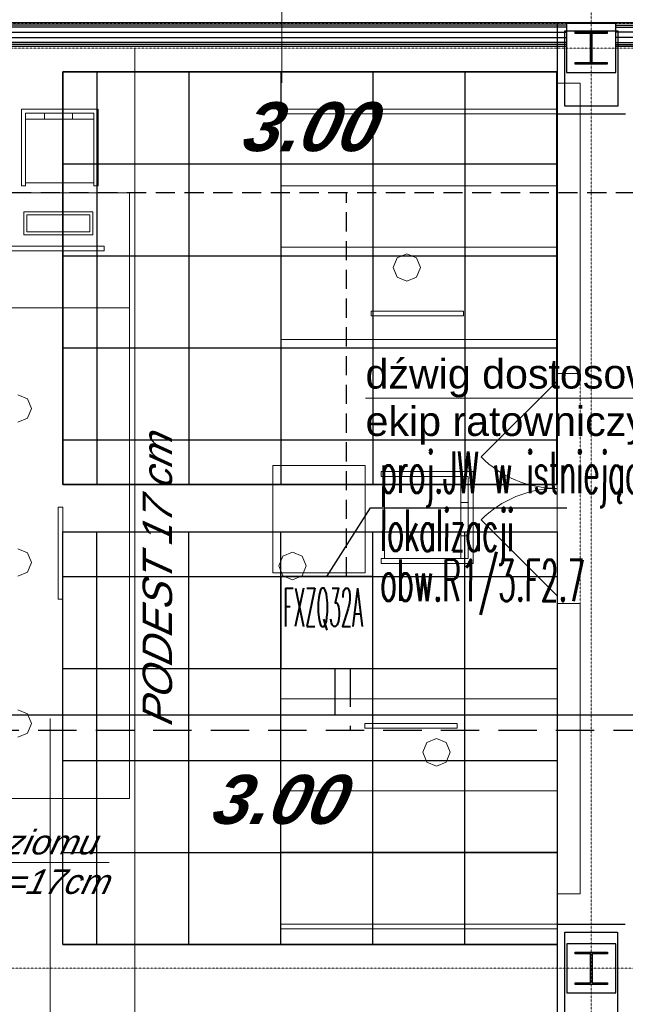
# Model space of a CAD drawing. Header units: millimetres. Extents: x -8838 to 31257, y -6224 to 3754.
# Tile 82 of 185: x 2835 to 3230, y -5287 to -4645. Entities that reach past the tile are written whole.
import ezdxf
from ezdxf.enums import TextEntityAlignment as Align

# ---------------------------------------------------------------- set-up
doc = ezdxf.new("R2010")
doc.units = ezdxf.units.MM
doc.header["$LTSCALE"] = 10
doc.header["$MEASUREMENT"] = 0
for name, pattern in [('DASHED', [0.75, 0.5, -0.25]), ('HIDDEN', [0.375, 0.25, -0.125]), ('rzut 2 pietra$0$ArchiTECH.PC 1. Line Type', [0.004, 0.003, -0.001]), ('rzut 2 pietra$0$ArchiTECH.PC 5. Line Type', [0.0053, 0.003, -0.001, 0.0003, -0.001]), ('rzut 2 pietra$0$ArchiTECH.PC Solid Line Type', [0]), ('SUFIT_2 PIETRO$0$ArchiTECH.PC 1. Line Type', [0.004, 0.003, -0.001]), ('SUFIT_2 PIETRO$0$ArchiTECH.PC Solid Line Type', [0])]:
    doc.linetypes.add(name, pattern=pattern)
doc.layers.get('0').update_dxf_attribs({"linetype": 'CONTINUOUS', "lineweight": 9})
for name, color, linetype, lineweight in [('_Etap_5_klimatyzator_w starej_lokalizacji', 3, 'CONTINUOUS', 30), ('_Etap_5_opis', 7, 'CONTINUOUS', 30), ('IS_ARCH', 254, 'CONTINUOUS', 18), ('IS_FREON_GAZ', 22, 'DASHED', 30), ('IS_HC_FREON_CIECZ', 22, 'CONTINUOUS', 30)]:
    doc.layers.add(name, color=color, linetype=linetype, lineweight=lineweight)
for name, color, linetype in [('IS_WK_KAN_SKROPLINY', 103, 'HIDDEN'), ('SUFIT_2 PIETRO$0$ELEM KONSTRUKCJI - inwent', 254, 'CONTINUOUS'), ('SUFIT_2 PIETRO$0$INWENTARYZACJA', 254, 'CONTINUOUS'), ('SUFIT_2 PIETRO$0$Kalka 1', 254, 'CONTINUOUS'), ('SUFIT_2 PIETRO$0$sciany projektowane', 254, 'CONTINUOUS'), ('SUFIT_2 PIETRO$0$SUFIT NOWY 39', 254, 'CONTINUOUS'), ('SUFIT_2 PIETRO$0$TYP SUFITÓW_NOWYCH', 254, 'CONTINUOUS')]:
    doc.layers.add(name, color=color, linetype=linetype)
doc.layers.get('0').freeze()
doc.styles.add('romans1', font='simplex.shx', dxfattribs={"width": 0.8})
doc.styles.add('rzut 2 pietra$0$ArchiTECHStyle1', font='arial.ttf', dxfattribs={"height": 0.16})
doc.styles.add('rzut 2 pietra$0$ArchiTECHStyle3', font='ariali.ttf', dxfattribs={"oblique": 15, "height": 0.16})
doc.styles.add('SUFIT_2 PIETRO$0$ArchiTECHStyle1', font='arialbi.ttf', dxfattribs={"oblique": 15, "height": 0.32})

# ---------------------------------------------------------------- blocks, each defined once
blk = doc.blocks.new('jw_FXZQ32A')
blk.add_lwpolyline([(0, 0), (60, 0), (60, 60), (0, 60)], close=True)
at = {"color": 7, "style": 'romans1', "width": 0.35}
blk.add_text('FXZQ32A', height=25, rotation=359.91893, dxfattribs=at).set_placement((1.49, 27.37))

msp = doc.modelspace()

# ---------------------------------------------------------------- linework, layer by layer
at = {"layer": '_Etap_5_opis'}
for p, q in [((3035.01, -5008.08), (3063.44, -4963.27)), ((3063.44, -4963.27), (3191.33, -4963.27))]:
    msp.add_line(p, q, dxfattribs=at)
at = {"layer": 'IS_ARCH', "linetype": 'rzut 2 pietra$0$ArchiTECH.PC 5. Line Type'}
for p, q in [((3207.47, -3084.04), (3207.16, -6165.7)), ((-3569.55, -4662.89), (8377.9, -4664.09)), ((-3569.09, -5262.89), (7882.41, -5264.04))]:
    msp.add_line(p, q, dxfattribs=at)
at = {"layer": 'IS_ARCH', "linetype": 'rzut 2 pietra$0$ArchiTECH.PC Solid Line Type'}
for p, q in [((3005.64, -4686.25), (3005.64, -4549.5)), ((3191.35, -4647.35), (2636.29, -4647.35)), ((3185.05, -4647.35), (3185.05, -4706.35)), ((3229.55, -4647.35), (3185.05, -4647.35)), ((3223.24, -4647.5), (3191.24, -4647.5)), ((3191.24, -4647.5), (3191.24, -4679.5)), ((3223.24, -4647.5), (3191.24, -4647.5)), ((3191.24, -4647.5), (3191.24, -4679.5)), ((3191.35, -4662.35), (3191.35, -4647.35)), ((3231.4, -4647.35), (3223.13, -4647.35)), ((3223.13, -4647.35), (3223.13, -4662.35)), ((3223.24, -4679.5), (3223.24, -4647.5)), ((3223.24, -4647.5), (3223.24, -4647.5)), ((3223.24, -4679.5), (3223.24, -4647.5)), ((3223.24, -4647.5), (3223.24, -4647.5)), ((3191.35, -4648.6), (2636.29, -4648.6)), ((3191.35, -4649.85), (2636.29, -4649.85)), ((2636.29, -4653.19), (3191.35, -4653.19)), ((3190.05, -4701.35), (3190.05, -4652.35)), ((3190.05, -4652.35), (3224.55, -4652.35)), ((3196.74, -4653), (3217.74, -4653)), ((3196.74, -4654), (3196.74, -4653)), ((3196.74, -4653), (3217.74, -4653)), ((3196.74, -4654), (3196.74, -4653)), ((3206.74, -4654), (3196.74, -4654)), ((3206.74, -4654), (3196.74, -4654)), ((3206.74, -4673), (3206.74, -4654)), ((3206.74, -4673), (3206.74, -4654)), ((3217.74, -4654), (3207.74, -4654)), ((3207.74, -4654), (3207.74, -4673)), ((3217.74, -4654), (3207.74, -4654)), ((3207.74, -4654), (3207.74, -4673)), ((3217.74, -4653), (3217.74, -4654)), ((3217.74, -4653), (3217.74, -4654)), ((3223.13, -4648.6), (3231.4, -4648.6)), ((3223.13, -4649.85), (3231.4, -4649.85)), ((3231.4, -4653.19), (3223.13, -4653.19)), ((3224.55, -4652.35), (3224.55, -4701.35)), ((2636.29, -4656.52), (3191.35, -4656.52)), ((3191.35, -4659.85), (2636.29, -4659.85)), ((3191.35, -4661.1), (2636.29, -4661.1)), ((3231.4, -4656.52), (3223.13, -4656.52)), ((3223.13, -4659.85), (3231.4, -4659.85)), ((3223.13, -4661.1), (3231.4, -4661.1)), ((2659.75, -4662.35), (3191.35, -4662.35)), ((2909.75, -4663.81), (2909.75, -5322.58)), ((3223.13, -4662.35), (3231.4, -4662.35)), ((3196.74, -4674), (3196.74, -4673)), ((3196.74, -4673), (3206.74, -4673)), ((3196.74, -4674), (3196.74, -4673)), ((3196.74, -4673), (3206.74, -4673)), ((3217.74, -4674), (3196.74, -4674)), ((3217.74, -4674), (3196.74, -4674)), ((3207.74, -4673), (3217.74, -4673)), ((3207.74, -4673), (3217.74, -4673)), ((3217.74, -4673), (3217.74, -4674)), ((3217.74, -4673), (3217.74, -4674)), ((3191.24, -4679.5), (3223.24, -4679.5)), ((3191.24, -4679.5), (3223.24, -4679.5)), ((3200.01, -4686.34), (3185.01, -4686.34)), ((3185.01, -4686.34), (3185.01, -4875.65)), ((3200.01, -4875.65), (3200.01, -4686.34)), ((2835.89, -4753.29), (2835.89, -4703.29)), ((2835.89, -4703.29), (2885.89, -4703.29)), ((2883.16, -4706.02), (2838.62, -4706.02)), ((2838.62, -4706.02), (2838.62, -4753.29)), ((2850.98, -4706.02), (2850.89, -4709.93)), ((2869.16, -4709.93), (2869.16, -4706.02)), ((2883.16, -4753.29), (2883.16, -4706.02)), ((2885.89, -4703.29), (2885.89, -4753.29)), ((3005.01, -4703.45), (3185.01, -4703.45)), ((3005.01, -4753.45), (3005.01, -4703.45)), ((3185.01, -4703.45), (3185.01, -4753.45)), ((3224.55, -4701.35), (3190.05, -4701.35)), ((2838.52, -4709.93), (2883.16, -4709.93)), ((3005.01, -4706.45), (3185.01, -4706.45)), ((3185.05, -4706.35), (3229.55, -4706.35)), ((2838.62, -4753.29), (2835.89, -4753.29)), ((2838.62, -4751.47), (2883.16, -4751.47)), ((2885.89, -4753.29), (2883.16, -4753.29)), ((3185.01, -4753.45), (3005.01, -4753.45)), ((2906.27, -4757.9), (2816.27, -4757.9)), ((2906.27, -4832.9), (2906.27, -4757.9)), ((2837.36, -4785.31), (2837.36, -4770.31)), ((2837.36, -4770.31), (2882.36, -4770.31)), ((2882.36, -4770.31), (2882.36, -4785.31)), ((2880.36, -4772.31), (2839.36, -4772.31)), ((2839.36, -4772.31), (2839.36, -4783.31)), ((2880.36, -4783.31), (2880.36, -4772.31)), ((2882.36, -4785.31), (2837.36, -4785.31)), ((2839.36, -4783.31), (2880.36, -4783.31)), ((2829.86, -4792.64), (2889.86, -4792.64)), ((2889.86, -4795.64), (2829.86, -4795.64)), ((2889.86, -4792.64), (2889.86, -4795.64)), ((3185.01, -4793.45), (3005.01, -4793.45)), ((3005.01, -4793.45), (3005.01, -4853.45)), ((3185.01, -4853.45), (3185.01, -4793.45)), ((3080.76, -4800.28), (3078.14, -4806.62)), ((3087.1, -4797.66), (3080.76, -4800.28)), ((3093.43, -4800.28), (3087.1, -4797.66)), ((3096.05, -4806.62), (3093.43, -4800.28)), ((3078.14, -4806.62), (3080.76, -4812.95)), ((3093.43, -4812.95), (3096.05, -4806.62)), ((3096.05, -4806.62), (3096.05, -4806.62)), ((3080.76, -4812.95), (3087.1, -4815.57)), ((3087.1, -4815.57), (3093.43, -4812.95)), ((2906.27, -4832.9), (2816.27, -4832.9)), ((2816.27, -4832.9), (2906.27, -4832.9)), ((2906.27, -5152.9), (2906.27, -4832.9)), ((3123.95, -4835.03), (3063.95, -4835.03)), ((3063.95, -4835.03), (3063.95, -4838.03)), ((3063.95, -4838.03), (3123.95, -4838.03)), ((3123.95, -4838.03), (3123.95, -4835.03)), ((3005.01, -4853.45), (3185.01, -4853.45)), ((3185.01, -4875.65), (3190.01, -4875.65)), ((3185.01, -5025.65), (3185.01, -4875.65)), ((3185.01, -4875.65), (3185.01, -5025.65)), ((3185.01, -5025.65), (3185.01, -4875.65)), ((3190.01, -4875.65), (3200.01, -4875.65)), ((3185.01, -4880.65), (3135.51, -4930.15)), ((2839.91, -4892.18), (2833.58, -4889.56)), ((2842.53, -4898.52), (2839.91, -4892.18)), ((3060.19, -4891.75), (3417.37, -4891.75)), ((2839.91, -4904.85), (2842.53, -4898.52)), ((2842.53, -4898.52), (2842.53, -4898.52)), ((2833.58, -4907.48), (2839.91, -4904.85)), ((2999.85, -5005.67), (2999.85, -4935.67)), ((2999.85, -4935.67), (3059.85, -4935.67)), ((3059.85, -4935.67), (3059.85, -5005.67)), ((3130.33, -4939.66), (3070.33, -4939.66)), ((3070.33, -4939.66), (3070.33, -4942.94)), ((3070.33, -4942.94), (3127.06, -4942.94)), ((3072.51, -4996.39), (3072.51, -4942.94)), ((3122.37, -4996.5), (3122.37, -4942.94)), ((3127.06, -4942.94), (3127.06, -4996.39)), ((3130.33, -4999.66), (3130.33, -4939.66)), ((2862.77, -4962.9), (2859.77, -4962.9)), ((2859.77, -4962.9), (2859.77, -5022.9)), ((2862.77, -5022.9), (2862.77, -4962.9)), ((3122.37, -4959.74), (3127.06, -4959.74)), ((3185.01, -5020.65), (3135.51, -4971.16)), ((3127.06, -4981.55), (3122.37, -4981.66)), ((2839.91, -4992.7), (2833.58, -4990.08)), ((2842.53, -4999.04), (2839.91, -4992.7)), ((3006.19, -4994.91), (3003.57, -5001.25)), ((3012.52, -4992.29), (3006.19, -4994.91)), ((3018.86, -4994.91), (3012.52, -4992.29)), ((3021.48, -5001.25), (3018.86, -4994.91)), ((2839.91, -5005.37), (2842.53, -4999.04)), ((2842.53, -4999.04), (2842.53, -4999.04)), ((3003.57, -5001.25), (3006.19, -5007.58)), ((3018.86, -5007.58), (3021.48, -5001.25)), ((3021.48, -5001.25), (3021.48, -5001.25)), ((3127.06, -4996.39), (3070.33, -4996.39)), ((3070.33, -4996.39), (3070.33, -4999.66)), ((3070.33, -4999.66), (3130.33, -4999.66)), ((2833.58, -5007.99), (2839.91, -5005.37)), ((3059.85, -5005.67), (2999.85, -5005.67)), ((3006.19, -5007.58), (3012.52, -5010.2)), ((3012.52, -5010.2), (3018.86, -5007.58)), ((2859.77, -5022.9), (2862.77, -5022.9)), ((3185.01, -5025.65), (3185.01, -5214.97)), ((3185.01, -5025.65), (3190.01, -5025.65)), ((3190.01, -5025.65), (3200.01, -5025.65)), ((3200.01, -5214.97), (3200.01, -5025.65)), ((3005.01, -5147.89), (3005.01, -5087.89)), ((3005.01, -5087.89), (3185.01, -5087.89)), ((3185.01, -5087.89), (3185.01, -5147.89)), ((2839.91, -5097.64), (2833.58, -5095.02)), ((2842.53, -5103.98), (2839.91, -5097.64)), ((2839.91, -5110.31), (2842.53, -5103.98)), ((2842.53, -5103.98), (2842.53, -5103.98)), ((2854.64, -5416.5), (2854.64, -5100.61)), ((3119.82, -5103.99), (3059.82, -5103.99)), ((3059.82, -5103.99), (3059.82, -5106.99)), ((3119.82, -5106.99), (3119.82, -5103.99)), ((2833.58, -5112.93), (2839.91, -5110.31)), ((3059.82, -5106.99), (3119.82, -5106.99)), ((3100.08, -5116.42), (3097.46, -5122.75)), ((3106.42, -5113.8), (3100.08, -5116.42)), ((3112.75, -5116.42), (3106.42, -5113.8)), ((3115.37, -5122.75), (3112.75, -5116.42)), ((3097.46, -5122.75), (3100.08, -5129.09)), ((3112.75, -5129.09), (3115.37, -5122.75)), ((3115.37, -5122.75), (3115.37, -5122.75)), ((3100.08, -5129.09), (3106.42, -5131.71)), ((3106.42, -5131.71), (3112.75, -5129.09)), ((3185.01, -5147.89), (3005.01, -5147.89)), ((2816.27, -5152.9), (2906.27, -5152.9)), ((3185.01, -5187.89), (3005.01, -5187.89)), ((3005.01, -5187.89), (3005.01, -5237.89)), ((3185.01, -5237.89), (3185.01, -5187.89)), ((2718.28, -5194.54), (2893.04, -5194.54)), ((3185.01, -5214.97), (3200.01, -5214.97)), ((3005.01, -5234.89), (3185.01, -5234.89)), ((3005.01, -5237.89), (3185.01, -5237.89)), ((3229.51, -5234.99), (3185.01, -5234.99)), ((3185.01, -5234.99), (3185.01, -5325.54)), ((3190.01, -5239.99), (3224.51, -5239.99)), ((3190.01, -5320.54), (3190.01, -5239.99)), ((3224.51, -5239.99), (3224.51, -5320.54)), ((3223.35, -5247.57), (3191.35, -5247.57)), ((3191.35, -5247.57), (3191.35, -5279.57)), ((3223.35, -5247.57), (3191.35, -5247.57)), ((3191.35, -5247.57), (3191.35, -5279.57)), ((3223.35, -5279.57), (3223.35, -5247.57)), ((3223.35, -5247.57), (3223.35, -5247.57)), ((3223.35, -5279.57), (3223.35, -5247.57)), ((3223.35, -5247.57), (3223.35, -5247.57)), ((3196.85, -5253.07), (3217.85, -5253.07)), ((3196.85, -5254.07), (3196.85, -5253.07)), ((3196.85, -5253.07), (3217.85, -5253.07)), ((3196.85, -5254.07), (3196.85, -5253.07)), ((3206.85, -5254.07), (3196.85, -5254.07)), ((3206.85, -5254.07), (3196.85, -5254.07)), ((3206.85, -5273.07), (3206.85, -5254.07)), ((3206.85, -5273.07), (3206.85, -5254.07)), ((3217.85, -5254.07), (3207.85, -5254.07)), ((3207.85, -5254.07), (3207.85, -5273.07)), ((3217.85, -5254.07), (3207.85, -5254.07)), ((3207.85, -5254.07), (3207.85, -5273.07)), ((3217.85, -5253.07), (3217.85, -5254.07)), ((3217.85, -5253.07), (3217.85, -5254.07)), ((3196.85, -5274.07), (3196.85, -5273.07)), ((3196.85, -5273.07), (3206.85, -5273.07)), ((3196.85, -5274.07), (3196.85, -5273.07)), ((3196.85, -5273.07), (3206.85, -5273.07)), ((3217.85, -5274.07), (3196.85, -5274.07)), ((3217.85, -5274.07), (3196.85, -5274.07)), ((3207.85, -5273.07), (3217.85, -5273.07)), ((3207.85, -5273.07), (3217.85, -5273.07)), ((3217.85, -5273.07), (3217.85, -5274.07)), ((3217.85, -5273.07), (3217.85, -5274.07)), ((3191.35, -5279.57), (3223.35, -5279.57)), ((3191.35, -5279.57), (3223.35, -5279.57))]:
    msp.add_line(p, q, dxfattribs=at)
at = {"layer": 'IS_ARCH', "linetype": 'rzut 2 pietra$0$ArchiTECH.PC 1. Line Type'}
for p, q in [((3693.7, -4647.6), (2493.36, -4647.6)), ((3185.01, -5025.65), (3185.01, -4875.65)), ((3200.01, -5025.65), (3200.01, -4875.65))]:
    msp.add_line(p, q, dxfattribs=at)
at = {"layer": 'IS_ARCH', "linetype": 'rzut 2 pietra$0$ArchiTECH.PC Solid Line Type'}
for centre, start, end in [((3185.01, -4880.65), 225, 270), ((3185.01, -5020.65), 90, 135)]:
    msp.add_arc(centre, 70, start, end, dxfattribs=at)
at = {"layer": 'IS_FREON_GAZ', "ltscale": 5}
for points in [[(3529.55, -4903.64), (3471.77, -4903.64), (3471.77, -5108.49), (2672.25, -5108.49), (2672.25, -5064.67), (2638.25, -5064.67)], [(3050.19, -5068.08), (3050.19, -5108.49)]]:
    msp.add_lwpolyline(points, dxfattribs=at)
at = {"layer": 'IS_HC_FREON_CIECZ'}
for points in [[(3529.55, -4913.64), (3481.77, -4913.64), (3481.77, -5098.49), (2683.25, -5098.49), (2683.25, -5053.67), (2638.25, -5053.67)], [(3040.19, -5068.08), (3040.19, -5098.49)]]:
    msp.add_lwpolyline(points, dxfattribs=at)
at = {"layer": 'IS_WK_KAN_SKROPLINY', "lineweight": 30, "ltscale": 5}
for points in [[(2342.17, -4667.61), (2342.17, -4757.61), (3536.04, -4757.61), (3536.04, -4859.08)], [(3047.76, -5008.08), (3047.76, -4757.61)]]:
    msp.add_lwpolyline(points, dxfattribs=at)
at = {"layer": 'SUFIT_2 PIETRO$0$ELEM KONSTRUKCJI - inwent', "linetype": 'SUFIT_2 PIETRO$0$ArchiTECH.PC Solid Line Type'}
for p, q in [((3223.24, -4647.5), (3191.24, -4647.5)), ((3191.24, -4647.5), (3191.24, -4679.5)), ((3223.24, -4679.5), (3223.24, -4647.5)), ((3223.24, -4647.5), (3223.24, -4647.5)), ((3196.74, -4653), (3217.74, -4653)), ((3196.74, -4654), (3196.74, -4653)), ((3196.74, -4653), (3217.74, -4653)), ((3196.74, -4654), (3196.74, -4653)), ((3206.74, -4654), (3196.74, -4654)), ((3206.74, -4654), (3196.74, -4654)), ((3206.74, -4673), (3206.74, -4654)), ((3206.74, -4673), (3206.74, -4654)), ((3217.74, -4654), (3207.74, -4654)), ((3207.74, -4654), (3207.74, -4673)), ((3217.74, -4654), (3207.74, -4654)), ((3207.74, -4654), (3207.74, -4673)), ((3217.74, -4653), (3217.74, -4654)), ((3217.74, -4653), (3217.74, -4654)), ((3196.74, -4674), (3196.74, -4673)), ((3196.74, -4673), (3206.74, -4673)), ((3196.74, -4674), (3196.74, -4673)), ((3196.74, -4673), (3206.74, -4673)), ((3217.74, -4674), (3196.74, -4674)), ((3217.74, -4674), (3196.74, -4674)), ((3207.74, -4673), (3217.74, -4673)), ((3207.74, -4673), (3217.74, -4673)), ((3217.74, -4673), (3217.74, -4674)), ((3217.74, -4673), (3217.74, -4674)), ((3191.24, -4679.5), (3223.24, -4679.5)), ((3223.35, -5247.57), (3191.35, -5247.57)), ((3191.35, -5247.57), (3191.35, -5279.57)), ((3223.35, -5247.57), (3191.35, -5247.57)), ((3191.35, -5247.57), (3191.35, -5279.57)), ((3223.35, -5279.57), (3223.35, -5247.57)), ((3223.35, -5247.57), (3223.35, -5247.57)), ((3223.35, -5279.57), (3223.35, -5247.57)), ((3223.35, -5247.57), (3223.35, -5247.57)), ((3196.85, -5253.07), (3217.85, -5253.07)), ((3196.85, -5254.07), (3196.85, -5253.07)), ((3196.85, -5253.07), (3217.85, -5253.07)), ((3196.85, -5254.07), (3196.85, -5253.07)), ((3206.85, -5254.07), (3196.85, -5254.07)), ((3206.85, -5254.07), (3196.85, -5254.07)), ((3206.85, -5273.07), (3206.85, -5254.07)), ((3206.85, -5273.07), (3206.85, -5254.07)), ((3217.85, -5254.07), (3207.85, -5254.07)), ((3207.85, -5254.07), (3207.85, -5273.07)), ((3217.85, -5254.07), (3207.85, -5254.07)), ((3207.85, -5254.07), (3207.85, -5273.07)), ((3217.85, -5253.07), (3217.85, -5254.07)), ((3217.85, -5253.07), (3217.85, -5254.07)), ((3196.85, -5274.07), (3196.85, -5273.07)), ((3196.85, -5273.07), (3206.85, -5273.07)), ((3196.85, -5274.07), (3196.85, -5273.07)), ((3196.85, -5273.07), (3206.85, -5273.07)), ((3217.85, -5274.07), (3196.85, -5274.07)), ((3217.85, -5274.07), (3196.85, -5274.07)), ((3207.85, -5273.07), (3217.85, -5273.07)), ((3207.85, -5273.07), (3217.85, -5273.07)), ((3217.85, -5273.07), (3217.85, -5274.07)), ((3217.85, -5273.07), (3217.85, -5274.07)), ((3191.35, -5279.57), (3223.35, -5279.57)), ((3191.35, -5279.57), (3223.35, -5279.57))]:
    msp.add_line(p, q, dxfattribs=at)
at = {"layer": 'SUFIT_2 PIETRO$0$INWENTARYZACJA', "linetype": 'SUFIT_2 PIETRO$0$ArchiTECH.PC 1. Line Type'}
msp.add_line((3693.7, -4647.6), (2493.36, -4647.6), dxfattribs=at)
at = {"layer": 'SUFIT_2 PIETRO$0$INWENTARYZACJA', "linetype": 'SUFIT_2 PIETRO$0$ArchiTECH.PC Solid Line Type'}
for p, q in [((3185.05, -4647.35), (3185.05, -4706.35)), ((3229.55, -4647.35), (3185.05, -4647.35)), ((3190.05, -4701.35), (3190.05, -4652.35)), ((3190.05, -4652.35), (3224.55, -4652.35)), ((3224.55, -4652.35), (3224.55, -4701.35)), ((3224.55, -4701.35), (3190.05, -4701.35)), ((3185.05, -4706.35), (3229.55, -4706.35)), ((3229.51, -5234.99), (3185.01, -5234.99)), ((3185.01, -5234.99), (3185.01, -5325.54)), ((3190.01, -5239.99), (3224.51, -5239.99)), ((3190.01, -5320.54), (3190.01, -5239.99)), ((3224.51, -5239.99), (3224.51, -5320.54))]:
    msp.add_line(p, q, dxfattribs=at)
at = {"layer": 'SUFIT_2 PIETRO$0$Kalka 1', "linetype": 'SUFIT_2 PIETRO$0$ArchiTECH.PC Solid Line Type'}
for p, q in [((3223.24, -4647.5), (3191.24, -4647.5)), ((3191.24, -4647.5), (3191.24, -4679.5)), ((3223.24, -4679.5), (3223.24, -4647.5)), ((3223.24, -4647.5), (3223.24, -4647.5)), ((3191.24, -4679.5), (3223.24, -4679.5))]:
    msp.add_line(p, q, dxfattribs=at)
at = {"layer": 'SUFIT_2 PIETRO$0$sciany projektowane', "linetype": 'SUFIT_2 PIETRO$0$ArchiTECH.PC Solid Line Type'}
for p, q in [((3191.35, -4647.35), (2636.29, -4647.35)), ((3191.35, -4662.35), (3191.35, -4647.35)), ((3234.4, -4647.35), (3223.13, -4647.35)), ((3223.13, -4647.35), (3223.13, -4662.35)), ((3191.35, -4648.6), (2636.29, -4648.6)), ((3191.35, -4649.85), (2636.29, -4649.85)), ((2636.29, -4653.19), (3191.35, -4653.19)), ((3223.13, -4648.6), (3234.4, -4648.6)), ((3223.13, -4649.85), (3234.4, -4649.85)), ((3234.4, -4653.19), (3223.13, -4653.19)), ((2636.29, -4656.52), (3191.35, -4656.52)), ((3191.35, -4659.85), (2636.29, -4659.85)), ((3191.35, -4661.1), (2636.29, -4661.1)), ((3234.4, -4656.52), (3223.13, -4656.52)), ((3223.13, -4659.85), (3234.4, -4659.85)), ((3223.13, -4661.1), (3234.4, -4661.1)), ((2659.75, -4662.35), (3191.35, -4662.35)), ((3223.13, -4662.35), (3234.4, -4662.35))]:
    msp.add_line(p, q, dxfattribs=at)
at = {"layer": 'SUFIT_2 PIETRO$0$SUFIT NOWY 39', "linetype": 'SUFIT_2 PIETRO$0$ArchiTECH.PC Solid Line Type'}
for p, q in [((3693.62, -4647.35), (-1084.54, -4645.38)), ((2862.78, -4679.05), (3184.95, -4679.05)), ((3184.95, -4679.05), (2862.78, -4679.05)), ((2862.78, -4679.05), (2862.78, -4948.01)), ((2884.95, -4679.05), (2884.95, -4948.01)), ((2944.95, -4679.05), (2944.95, -4948.01)), ((3004.95, -4679.05), (3004.95, -4948.01)), ((3064.95, -4679.05), (3064.95, -4948.01)), ((3124.95, -4679.05), (3124.95, -4948.01)), ((3184.95, -4948.01), (3184.95, -4679.05)), ((2862.78, -4739.05), (3184.95, -4739.05)), ((2862.78, -4799.05), (3184.95, -4799.05)), ((2862.78, -4859.05), (3184.95, -4859.05)), ((2862.78, -4919.05), (3184.95, -4919.05)), ((2862.78, -4948.01), (3184.95, -4948.01)), ((2862.78, -5248.08), (2862.78, -4978.98)), ((2862.78, -4978.98), (3185.01, -4979.01)), ((2885.01, -5248.08), (2885.01, -4978.98)), ((2945.01, -5248.08), (2945.01, -4978.99)), ((3005.01, -5248.08), (3005.01, -4978.99)), ((3065.01, -5248.08), (3065.01, -4979)), ((3125.01, -5248.08), (3125.01, -4979.01)), ((3185.01, -4979.01), (3185.01, -5248.08)), ((2862.78, -5008.08), (3185.01, -5008.08)), ((2862.78, -5068.08), (3185.01, -5068.08)), ((2862.78, -5128.08), (3185.01, -5128.08)), ((2862.78, -5188.08), (3185.01, -5188.08)), ((2862.78, -5248.08), (3185.01, -5248.08)), ((3185.01, -5248.08), (2862.78, -5248.08))]:
    msp.add_line(p, q, dxfattribs=at)
at = {"layer": 'SUFIT_2 PIETRO$0$TYP SUFITÓW_NOWYCH', "linetype": 'SUFIT_2 PIETRO$0$ArchiTECH.PC Solid Line Type'}
for p, q in [((2862.84, -4679.05), (3185.01, -4679.05)), ((2862.84, -4948.01), (2862.84, -4679.05)), ((3185.01, -4679.05), (3185.01, -4948.01)), ((3185.01, -4948.01), (2862.84, -4948.01)), ((2862.81, -4978.98), (3185.01, -4978.98)), ((2862.81, -5248.08), (2862.81, -4978.98)), ((3185.01, -4978.98), (3185.01, -5248.08)), ((3185.01, -5248.08), (2862.81, -5248.08))]:
    msp.add_line(p, q, dxfattribs=at)

# ---------------------------------------------------------------- block references
at = {"layer": '_Etap_5_klimatyzator_w starej_lokalizacji'}
msp.add_blockref('jw_FXZQ32A', (3005.01, -5068.08), dxfattribs=at)

# ---------------------------------------------------------------- texts
at = {"layer": '_Etap_5_opis', "style": 'romans1', "width": 0.5}
for s, p in [('proj.JW w istniejącej', (3069.66, -4953.61)), ('lokalizacji', (3069.66, -4991.44)), ('obw.R1/3.F2.7', (3069.66, -5024.05))]:
    msp.add_text(s, height=27, rotation=359.91893, dxfattribs=at).set_placement(p)
at = {"layer": 'IS_ARCH', "style": 'rzut 2 pietra$0$ArchiTECHStyle1'}
for s, p in [('dźwig dostosowany do potrzeb', (3060.19, -4891.31)), ('ekip ratowniczych', (3060.19, -4922.19))]:
    msp.add_text(s, height=19.2, dxfattribs=at).set_placement(p, align=Align.BOTTOM_LEFT)
at = {"layer": 'IS_ARCH', "style": 'rzut 2 pietra$0$ArchiTECHStyle3', "oblique": 15}
msp.add_text('PODEST 17 cm', height=19.2, rotation=90, dxfattribs=at).set_placement((2939.81, -5105.77), align=Align.BOTTOM_LEFT)
for s, p in [('próg od poziomu', (2718.28, -5194.18)), ('posadzki h=17cm', (2718.28, -5219.91))]:
    msp.add_text(s, height=16, dxfattribs=at).set_placement(p, align=Align.BOTTOM_LEFT)
at = {"layer": 'SUFIT_2 PIETRO$0$SUFIT NOWY 39', "style": 'SUFIT_2 PIETRO$0$ArchiTECHStyle1', "oblique": 15}
for p in [(2978.39, -4740.37), (2958.58, -5179.06)]:
    msp.add_text('3.00', height=32, dxfattribs=at).set_placement(p, align=Align.BOTTOM_LEFT)

doc.saveas('drawing.dxf')
